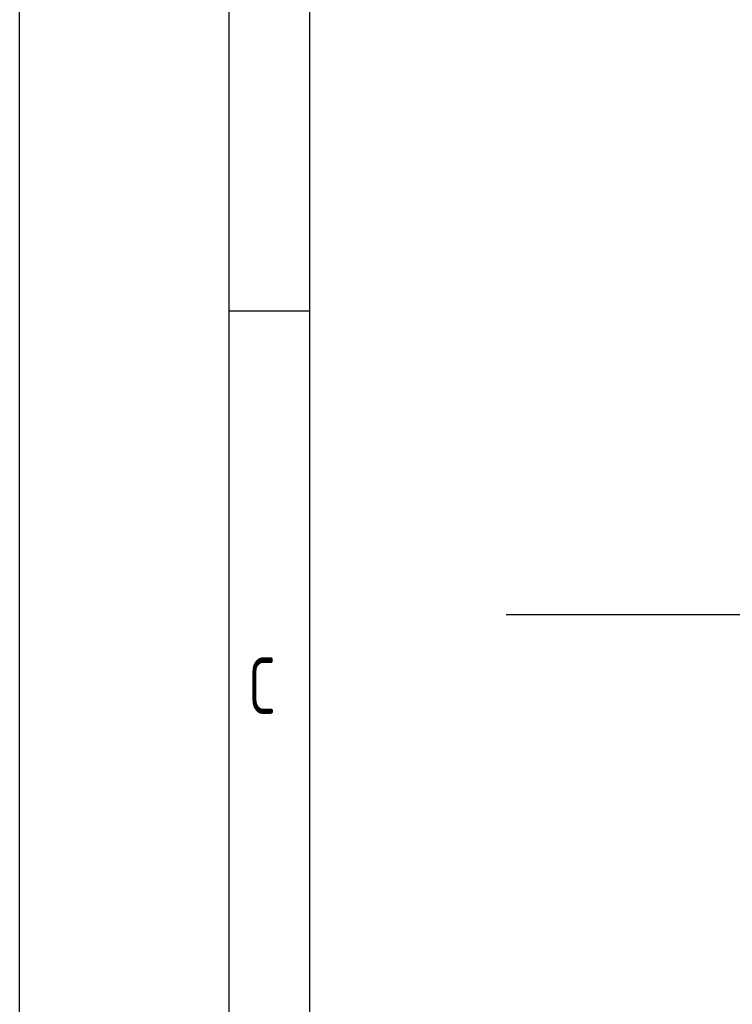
# Model space of a CAD drawing. Header units: millimetres. Extents: x -309 to 8091, y -6405 to -465.
# Tile 28 of 57: x -309 to 575, y -3296 to -2074. Entities that reach past the tile are written whole.
import ezdxf

# ---------------------------------------------------------------- set-up
doc = ezdxf.new("R2010")
doc.units = ezdxf.units.MM
doc.header["$LTSCALE"] = 20
doc.layers.get('0').update_dxf_attribs({"linetype": 'CONTINUOUS'})
doc.layers.add('03-LINIE-050', color=3, linetype='CONTINUOUS')
doc.layers.add('KSB-BLATTRAND', color=2, linetype='CONTINUOUS')
doc.styles.get("Standard").update_dxf_attribs({"font": 'ISOCP.SHX'})

# ---------------------------------------------------------------- blocks, each defined once
blk = doc.blocks.new('Rahmen_A3')
at = {"color": 1, "ltscale": 150}
for p, q in [((0, 0), (0, 297)), ((18, 10), (18, 287)), ((18, 198.5), (13, 198.5))]:
    blk.add_line(p, q, dxfattribs=at)
at = {"color": 3, "ltscale": 150}
blk.add_line((13, 5), (13, 292), dxfattribs=at)
at = {"color": 1, "ltscale": 150, "width": 0.75}
blk.add_text('C', height=3.5, dxfattribs=at).set_placement((14.1875, 173.5))

msp = doc.modelspace()

# ---------------------------------------------------------------- linework, layer by layer
at = {"layer": '03-LINIE-050'}
msp.add_line((1816.6, -2812.2), (294.9, -2812.2), dxfattribs=at)

# ---------------------------------------------------------------- block references
at = {"layer": 'KSB-BLATTRAND', "xscale": 20, "yscale": 20, "zscale": 20}
msp.add_blockref('Rahmen_A3', (-308.6, -6405.3), dxfattribs=at)

doc.saveas('drawing.dxf')
